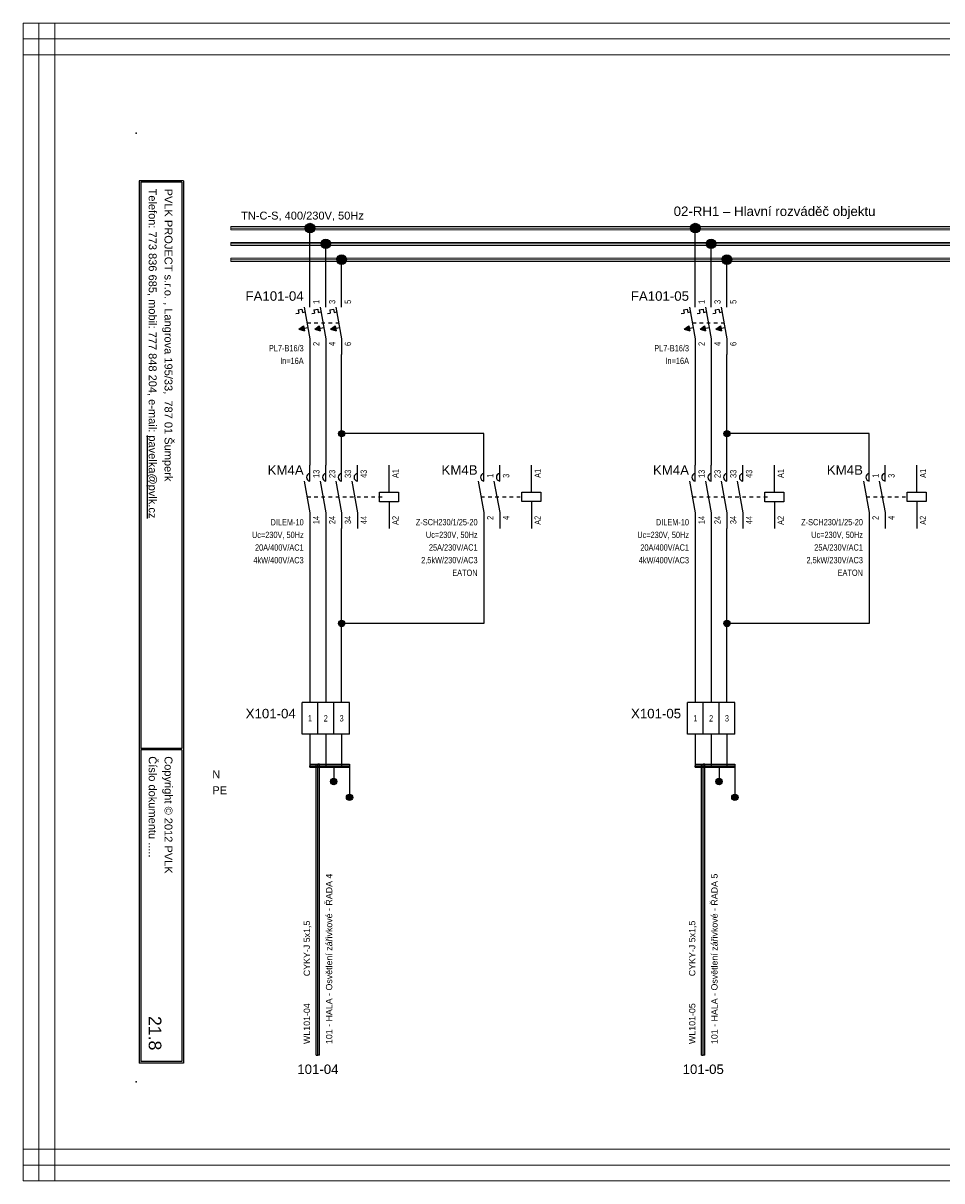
# Model space of a CAD drawing. Extents: x -721 to 7843, y 2912 to 4139.
# Tile 15 of 32: x 3114 to 3405, y 3359 to 3725. Entities that reach past the tile are written whole.
import ezdxf
from ezdxf.enums import TextEntityAlignment as Align

# ---------------------------------------------------------------- set-up
doc = ezdxf.new("R2010")
doc.units = 0
doc.header["$MEASUREMENT"] = 0
doc.linetypes.add('DASHED', pattern=[0.564444, 0.282222, -0.282222])
doc.linetypes.add('ČERCHOVANÁ2', pattern=[11, 8, -1, 1, -1])
for name, color, linetype in [('1-KRESBA', 7, 'Continuous'), ('__Bílá', 7, 'Continuous'), ('__Oranžová', 30, 'Continuous'), ('__Rudá 010', 10, 'Continuous'), ('__Svmodrá', 4, 'Continuous'), ('__Vínová 220', 220, 'Continuous'), ('__Zelená', 3, 'Continuous'), ('__Černá 250', 7, 'Continuous')]:
    doc.layers.add(name, color=color, linetype=linetype)
doc.styles.add('Arial', font='arial.ttf')
doc.styles.add('GENERATED_STYLE_1', font='arial.ttf')

# ---------------------------------------------------------------- blocks, each defined once
blk = doc.blocks.new('BLK_Razítko_malé_pro_rozváděče')
at = {"layer": '__Bílá'}
for p, q in [((15, -1), (15, -20)), ((15, -1), (294, -1)), ((15.5, -1.5), (15.5, -19.5)), ((15.5, -1.5), (184.5, -1.5)), ((184.5, -1.5), (184.5, -19.5)), ((185, -1.5), (185, -19.5)), ((185, -1.5), (293.5, -1.5)), ((293.5, -19.5), (293.5, -1.5)), ((294, -20), (294, -1)), ((15, -20), (294, -20)), ((15.5, -19.5), (184.5, -19.5)), ((185, -19.5), (293.5, -19.5)), ((15, -405), (15, -419)), ((15, -405), (294, -405)), ((15.5, -405.5), (15.5, -418.5)), ((15.5, -405.5), (194.5, -405.5)), ((194.5, -405.5), (194.5, -418.5)), ((195, -405.5), (195, -418.5)), ((195, -405.5), (293.5, -405.5)), ((293.5, -405.5), (293.5, -418.5)), ((294, -405), (294, -419)), ((15, -419), (294, -419)), ((15.5, -418.5), (194.5, -418.5)), ((195, -418.5), (293.5, -418.5))]:
    blk.add_line(p, q, dxfattribs=at)
for p in [(0, 0), (300, 0), (0, -420), (300, -420)]:
    blk.add_point(p, dxfattribs=at)
at = {"layer": '__Bílá', "style": 'Arial'}
for s, height, p in [('-', 3, (38, -7)), ('Dokument', 2.5, (187, -7)), ('-', 3, (210.5, -7)), ('SO/PS', 2.5, (17.5, -12)), ('-', 3, (38, -12)), ('Vypracoval', 2.5, (187, -12)), ('-', 3, (210.5, -12)), ('Investor', 2.5, (17.5, -17)), ('Datum', 2.5, (187, -17)), ('-', 3, (38, -17)), ('-', 3, (210.5, -17)), ('PVLK PROJECT s.r.o. , Langrova 195/33,  787 01 Šumperk', 2.5, (17.5, -411)), ('Copyright © 2012 PVLK', 2.5, (197, -411)), ('Telefon: 773 836 685, mobil: 777 848 204, e-mail: %%Upavelka@pvlk.cz', 2.5, (17.5, -416)), ('Číslo dokumentu .....', 2.5, (197, -416))]:
    blk.add_text(s, height=height, dxfattribs=at).set_placement(p)
at = {"layer": '__Vínová 220', "char_height": 2.5, "attachment_point": 7, "style": 'Arial'}
for s, insert in [('715 0908', (17.5, -7)), ('Rozšíření výrobního areálu firmy PLASTKON PRODUCT, S.R.O.', (42.5, -7.75)), ('02-RH1 – Hlavní rozváděč objektu', (215, -7.75)), ('SO 02 - Novostavba skladovací haly s administrativní budovou', (42.5, -12.75)), ('Miroslav Pavelka', (215, -12.75)), ('Plastkon product, s.r.o., Hlavní 147, Mikulovice 790 84', (42.5, -17.75)), ('06/2016', (215, -17.75))]:
    blk.add_mtext(s, dxfattribs=dict(at, insert=insert))
at = {"layer": '__Vínová 220', "style": 'Arial'}
blk.add_attdef('ČÍSLO', text='', height=4, dxfattribs=at).set_placement((290, -416), align=Align.RIGHT)
blk = doc.blocks.new('V0109A03')
for p, q in [((5, 10), (0, 10)), ((0, 0), (0, 10)), ((10, 10), (5, 10)), ((5, 0), (5, 10)), ((15, 10), (10, 10)), ((10, 0), (10, 10)), ((15, 0), (15, 10)), ((5, 0), (0, 0)), ((10, 0), (5, 0)), ((15, 0), (10, 0))]:
    blk.add_line(p, q)
at = {"style": 'Arial'}
blk.add_attdef('POPIS', text='', height=3, dxfattribs=at).set_placement((-2, 5), align=Align.RIGHT)
at = {"style": 'Arial', "width": 0.8}
for tag, p in [('S1', (2.5, 5)), ('S2', (7.5, 5)), ('S3', (12.5, 5))]:
    blk.add_attdef(tag, text='', height=2, dxfattribs=at).set_placement(p, align=Align.MIDDLE)
blk = doc.blocks.new('V0085A01')
h = blk.add_hatch(color=256)
edge = h.paths.add_edge_path()
edge.add_arc((0, 0), 1, 0, 360)
blk.add_circle((0, 0), 1)
blk = doc.blocks.new('FEVA0810')
for p, q in [((0, 5), (0, 10)), ((5, 5), (5, 10)), ((10, 5), (10, 10)), ((15, 5), (15, 10)), ((25, 1.5), (25, 10)), ((-1.82, 5), (0, -5)), ((3.18, 5), (5, -5)), ((8.18, 5), (10, -5)), ((13.18, 5), (15, -5)), ((22, 1.5), (28, 1.5)), ((22, -1.5), (22, 1.5)), ((28, 1.5), (28, -1.5)), ((28, -1.5), (22, -1.5)), ((25, -1.5), (25, -10)), ((0, -5), (0, -10)), ((5, -5), (5, -10)), ((10, -5), (10, -10)), ((15, -5), (15, -10))]:
    blk.add_line(p, q)
at = {"linetype": 'DASHED', "ltscale": 4}
blk.add_line((-0.91, 0), (23.5, 0), dxfattribs=at)
for centre in [(0.15, 6.2), (5.15, 6.2), (10.15, 6.2), (15.15, 6.2)]:
    blk.add_arc(centre, 1.21, 97.3062, 262.6938)
at = {"style": 'Arial'}
blk.add_attdef('POPIS', text='', height=3, dxfattribs=at).set_placement((-2, 7), align=Align.RIGHT)
at = {"style": 'Arial', "width": 0.8}
for tag, p in [('NO1', (3, 6)), ('NO2', (8, 6)), ('NO3', (13, 6)), ('NO4', (18, 6)), ('A1', (28, 6))]:
    blk.add_attdef(tag, p, '', height=2, rotation=90, dxfattribs=at)
for tag, p in [('TYP', (-2, -9)), ('CÍVKA', (-2, -13)), ('AC1(PROUD)', (-2, -17)), ('AC3(VÝKON)', (-2, -21)), ('DOPLŇ1', (-2, -25)), ('DOPLŇ2', (-2, -29))]:
    blk.add_attdef(tag, text='', height=2, dxfattribs=at).set_placement(p, align=Align.RIGHT)
for tag, p in [('CO1', (3, -6)), ('CO2', (8, -6)), ('CO3', (13, -6)), ('CO4', (18, -6)), ('A2', (28, -6))]:
    blk.add_attdef(tag, text='', height=2, rotation=90, dxfattribs=at).set_placement(p, align=Align.RIGHT)
blk = doc.blocks.new('moe01029')
for p, q in [((0, 5), (0, 10)), ((5, 5), (5, 10)), ((15, 1.5), (15, 10)), ((-1.82, 5), (0, -5)), ((3.18, 5), (5, -5)), ((12, -1.5), (12, 1.5)), ((12, 1.5), (18, 1.5)), ((18, 1.5), (18, -1.5)), ((18, -1.5), (12, -1.5)), ((15, -1.5), (15, -10)), ((0, -5), (0, -10)), ((5, -5), (5, -10))]:
    blk.add_line(p, q)
at = {"linetype": 'DASHED', "ltscale": 4}
blk.add_line((-0.91, 0), (12, 0), dxfattribs=at)
for centre in [(0.15, 6.2), (5.15, 6.2)]:
    blk.add_arc(centre, 1.21, 97.3062, 262.6938)
at = {"style": 'Arial'}
blk.add_attdef('POPIS', text='', height=3, dxfattribs=at).set_placement((-2, 7), align=Align.RIGHT)
at = {"style": 'Arial', "width": 0.8}
for tag, p in [('NO1', (3, 6)), ('NO2', (8, 6)), ('A1', (18, 6))]:
    blk.add_attdef(tag, p, '', height=2, rotation=90, dxfattribs=at)
for tag, p in [('TYP', (-2, -9)), ('CÍVKA', (-2, -13)), ('AC1(PROUD)', (-2, -17)), ('AC3(VÝKON)', (-2, -21)), ('DOPLŇ1', (-2, -25)), ('DOPLŇ2', (-2, -29))]:
    blk.add_attdef(tag, text='', height=2, dxfattribs=at).set_placement(p, align=Align.RIGHT)
for tag, p in [('CO1', (3, -6)), ('CO2', (8, -6)), ('A2', (18, -6))]:
    blk.add_attdef(tag, text='', height=2, rotation=90, dxfattribs=at).set_placement(p, align=Align.RIGHT)
blk = doc.blocks.new('L0001A01')
h = blk.add_hatch(color=256)
edge = h.paths.add_edge_path()
edge.add_arc((0, 0), 1, 0, 360)
blk.add_circle((0, 0), 1)
blk = doc.blocks.new('L0001A02')
at = {"linetype": 'Continuous'}
h = blk.add_hatch(color=256, dxfattribs=at)
edge = h.paths.add_edge_path()
edge.add_arc((0, 0), 1.5, 0, 360)
blk.add_circle((0, 0), 1.5)
blk = doc.blocks.new('FEVA1606')
at = {"linetype": 'Continuous'}
for points in [[(-3.5, -2), (-2.06, -0.92), (-1.77, -2.5)], [(1.5, -2), (2.94, -0.92), (3.23, -2.5)], [(6.5, -2), (7.94, -0.92), (8.23, -2.5)]]:
    blk.add_hatch(color=256, dxfattribs=at).paths.add_polyline_path(points)
for p, q in [((0, 5), (0, 10)), ((5, 5), (5, 10)), ((10, 5), (10, 10)), ((-3.75, 4.14), (-2.56, 4.35)), ((-3.75, 4.14), (-3.57, 3.12)), ((-2.56, 4.35), (-2.38, 3.34)), ((-1.82, 5), (0, -5)), ((1.25, 4.14), (2.44, 4.35)), ((1.25, 4.14), (1.43, 3.12)), ((2.44, 4.35), (2.62, 3.34)), ((3.18, 5), (5, -5)), ((6.25, 4.14), (7.44, 4.35)), ((6.25, 4.14), (6.43, 3.12)), ((7.44, 4.35), (7.62, 3.34)), ((8.18, 5), (10, -5)), ((-4.45, 2.96), (-3.57, 3.12)), ((-2.38, 3.34), (-1.54, 3.49)), ((0.55, 2.96), (1.43, 3.12)), ((2.62, 3.34), (3.46, 3.49)), ((5.55, 2.96), (6.43, 3.12)), ((7.62, 3.34), (8.46, 3.49)), ((-3.5, -2), (-2.06, -0.92)), ((-3.5, -2), (-0.64, -1.48)), ((-3.5, -2), (-1.77, -2.5)), ((-2.06, -0.92), (-1.77, -2.5)), ((1.5, -2), (2.94, -0.92)), ((1.5, -2), (4.36, -1.48)), ((1.5, -2), (3.23, -2.5)), ((2.94, -0.92), (3.23, -2.5)), ((6.5, -2), (7.94, -0.92)), ((6.5, -2), (9.36, -1.48)), ((6.5, -2), (8.23, -2.5)), ((7.94, -0.92), (8.23, -2.5)), ((0, -5), (0, -10)), ((5, -5), (5, -10)), ((10, -5), (10, -10))]:
    blk.add_line(p, q)
at = {"linetype": 'DASHED', "ltscale": 4}
blk.add_line((-0.91, 0), (9.09, 0), dxfattribs=at)
at = {"style": 'Arial'}
blk.add_attdef('POPIS', text='', height=3, dxfattribs=at).set_placement((-2, 7), align=Align.RIGHT)
at = {"style": 'Arial', "width": 0.8}
for tag, p in [('NO1', (3, 6)), ('NO2', (8, 6)), ('NO3', (13, 6))]:
    blk.add_attdef(tag, p, '', height=2, rotation=90, dxfattribs=at)
for tag, p in [('TYP', (-2, -9)), ('PROUD', (-2, -13)), ('DOPLŇ1', (-2, -17)), ('DOPLŇ2', (-2, -21))]:
    blk.add_attdef(tag, text='', height=2, dxfattribs=at).set_placement(p, align=Align.RIGHT)
for tag, p in [('CO1', (3, -6)), ('CO2', (8, -6)), ('CO3', (13, -6))]:
    blk.add_attdef(tag, text='', height=2, rotation=90, dxfattribs=at).set_placement(p, align=Align.RIGHT)

msp = doc.modelspace()

# ---------------------------------------------------------------- linework, layer by layer
at = {"layer": '1-KRESBA'}
for p, q in [((3205, 3640.03), (3205, 3660.03)), ((3326.86, 3640.03), (3326.86, 3660.03)), ((3210, 3640.03), (3210, 3655)), ((3331.86, 3640.03), (3331.86, 3655)), ((3215, 3640.03), (3215, 3650)), ((3336.86, 3640.03), (3336.86, 3650)), ((3205, 3620.03), (3205, 3585)), ((3210, 3620.03), (3210, 3585)), ((3215, 3585), (3215, 3620.03)), ((3326.86, 3620.03), (3326.86, 3585)), ((3331.86, 3620.03), (3331.86, 3585)), ((3336.86, 3585), (3336.86, 3620.03)), ((3260, 3595.03), (3215, 3595.03)), ((3260, 3585.03), (3260, 3595.03)), ((3381.86, 3595.03), (3336.86, 3595.03)), ((3381.86, 3585.03), (3381.86, 3595.03)), ((3205, 3565), (3205, 3510)), ((3210, 3565), (3210, 3510)), ((3215, 3510), (3215, 3565)), ((3260, 3565.03), (3260, 3535)), ((3326.86, 3565), (3326.86, 3510)), ((3331.86, 3565), (3331.86, 3510)), ((3336.86, 3510), (3336.86, 3565)), ((3381.86, 3565.03), (3381.86, 3535)), ((3260, 3535), (3215, 3535)), ((3381.86, 3535), (3336.86, 3535)), ((3205, 3500), (3205, 3490)), ((3210, 3500), (3210, 3490)), ((3215, 3500), (3215, 3490)), ((3326.86, 3500), (3326.86, 3490)), ((3331.86, 3500), (3331.86, 3490)), ((3336.86, 3500), (3336.86, 3490)), ((3205, 3490.5), (3205, 3490)), ((3205, 3490.5), (3217.5, 3490.5)), ((3205, 3489.5), (3205, 3490)), ((3205, 3490), (3217.5, 3490)), ((3205, 3489.5), (3217.5, 3489.5)), ((3207, 3398.53), (3207, 3490.5)), ((3207, 3490.5), (3207.5, 3490.5)), ((3207.5, 3398.53), (3207.5, 3490.5)), ((3208, 3490.5), (3207.5, 3490.5)), ((3208, 3398.53), (3208, 3490.5)), ((3212.5, 3490), (3212.5, 3485)), ((3217.5, 3490.5), (3217.5, 3490)), ((3217.5, 3489.5), (3217.5, 3490)), ((3217.5, 3490), (3217.5, 3480)), ((3326.86, 3490.5), (3326.86, 3490)), ((3326.86, 3490.5), (3339.36, 3490.5)), ((3326.86, 3489.5), (3326.86, 3490)), ((3326.86, 3490), (3339.36, 3490)), ((3326.86, 3489.5), (3339.36, 3489.5)), ((3328.86, 3398.53), (3328.86, 3490.5)), ((3328.86, 3490.5), (3329.36, 3490.5)), ((3329.36, 3398.53), (3329.36, 3490.5)), ((3329.86, 3490.5), (3329.36, 3490.5)), ((3329.86, 3398.53), (3329.86, 3490.5)), ((3334.36, 3490), (3334.36, 3485)), ((3339.36, 3490.5), (3339.36, 3490)), ((3339.36, 3489.5), (3339.36, 3490)), ((3339.36, 3490), (3339.36, 3480)), ((3207, 3398.53), (3207.5, 3398.53)), ((3208, 3398.53), (3207.5, 3398.53)), ((3328.86, 3398.53), (3329.36, 3398.53)), ((3329.86, 3398.53), (3329.36, 3398.53))]:
    msp.add_line(p, q, dxfattribs=at)
at = {"layer": '__Oranžová', "lineweight": 0}
for p, q in [((3180, 3660.5), (3180, 3660)), ((3180, 3660.5), (3520, 3660.5)), ((3180, 3659.5), (3180, 3660)), ((3180, 3660), (3520, 3660)), ((3180, 3659.5), (3520, 3659.5)), ((3180, 3655.5), (3180, 3655)), ((3180, 3655.5), (3520, 3655.5)), ((3180, 3654.5), (3180, 3655)), ((3180, 3655), (3520, 3655)), ((3180, 3654.5), (3520, 3654.5)), ((3180, 3650.5), (3180, 3650)), ((3180, 3650.5), (3520, 3650.5)), ((3180, 3649.5), (3180, 3650)), ((3180, 3650), (3520, 3650)), ((3180, 3649.5), (3520, 3649.5))]:
    msp.add_line(p, q, dxfattribs=at)
at = {"layer": '__Vínová 220', "lineweight": 0}
for p, q in [((3114.29, 3724.82), (3114.29, 3719.82)), ((3114.29, 3724.82), (3610.69, 3724.82)), ((3114.29, 3358.74), (3114.29, 3724.82)), ((3114.29, 3724.82), (3119.29, 3724.82)), ((3119.29, 3358.74), (3119.29, 3724.82)), ((3124.29, 3724.82), (3119.29, 3724.82)), ((3124.29, 3358.74), (3124.29, 3724.82)), ((3114.29, 3714.82), (3114.29, 3719.82)), ((3114.29, 3719.82), (3610.69, 3719.82)), ((3114.29, 3714.82), (3610.69, 3714.82)), ((3114.29, 3368.74), (3114.29, 3363.74)), ((3114.29, 3368.74), (3610.69, 3368.74)), ((3114.29, 3358.74), (3114.29, 3363.74)), ((3114.29, 3363.74), (3610.69, 3363.74)), ((3114.29, 3358.74), (3610.69, 3358.74)), ((3114.29, 3358.74), (3119.29, 3358.74)), ((3124.29, 3358.74), (3119.29, 3358.74))]:
    msp.add_line(p, q, dxfattribs=at)

# ---------------------------------------------------------------- block references
at = {"color": 250, "linetype": 'Continuous'}
for p in [(3212.5, 3485), (3334.36, 3485), (3217.5, 3480), (3339.36, 3480)]:
    msp.add_blockref('V0085A01', p, dxfattribs=at)
at = {"layer": '1-KRESBA', "rotation": 270}
msp.add_blockref('BLK_Razítko_malé_pro_rozváděče', (3570, 3690), dxfattribs=at).add_auto_attribs({'ČÍSLO': '21.8'})
at = {"layer": '1-KRESBA'}
for p in [(3205, 3660.03), (3326.86, 3660.03), (3210, 3655.03), (3331.86, 3655.03), (3215, 3650.03), (3336.86, 3650.03)]:
    msp.add_blockref('L0001A02', p, dxfattribs=at)
at = {"layer": '1-KRESBA', "color": 250, "linetype": 'Continuous'}
for p in [(3215, 3595.03), (3336.86, 3595.03), (3215, 3535), (3336.86, 3535)]:
    msp.add_blockref('L0001A01', p, dxfattribs=at)
at = {"layer": '__Černá 250'}
for name, p, values in [('FEVA1606', (3205, 3630.03), {'POPIS': 'FA101-04', 'TYP': 'PL7-B16/3', 'PROUD': 'In=16A', 'CO1': '2', 'NO1': '1', 'CO2': '4', 'NO2': '3', 'CO3': '6', 'NO3': '5'}), ('FEVA1606', (3326.86, 3630.03), {'POPIS': 'FA101-05', 'TYP': 'PL7-B16/3', 'PROUD': 'In=16A', 'CO1': '2', 'NO1': '1', 'CO2': '4', 'NO2': '3', 'CO3': '6', 'NO3': '5'}), ('FEVA0810', (3205, 3575), {'POPIS': 'KM4A', 'TYP': 'DILEM-10', 'CÍVKA': 'Uc=230V, 50Hz', 'AC1(PROUD)': '20A/400V/AC1', 'AC3(VÝKON)': '4kW/400V/AC3', 'CO1': '14', 'NO1': '13', 'CO2': '24', 'NO2': '23', 'CO3': '34', 'NO3': '33', 'CO4': '44', 'NO4': '43', 'A1': 'A1', 'A2': 'A2'}), ('moe01029', (3260, 3575.03), {'POPIS': 'KM4B', 'TYP': 'Z-SCH230/1/25-20', 'CÍVKA': 'Uc=230V, 50Hz', 'AC1(PROUD)': '25A/230V/AC1', 'AC3(VÝKON)': '2,5kW/230V/AC3', 'DOPLŇ1': 'EATON', 'CO1': '2', 'NO1': '1', 'CO2': '4', 'NO2': '3', 'A1': 'A1', 'A2': 'A2'}), ('FEVA0810', (3326.86, 3575), {'POPIS': 'KM4A', 'TYP': 'DILEM-10', 'CÍVKA': 'Uc=230V, 50Hz', 'AC1(PROUD)': '20A/400V/AC1', 'AC3(VÝKON)': '4kW/400V/AC3', 'CO1': '14', 'NO1': '13', 'CO2': '24', 'NO2': '23', 'CO3': '34', 'NO3': '33', 'CO4': '44', 'NO4': '43', 'A1': 'A1', 'A2': 'A2'}), ('moe01029', (3381.86, 3575.03), {'POPIS': 'KM4B', 'TYP': 'Z-SCH230/1/25-20', 'CÍVKA': 'Uc=230V, 50Hz', 'AC1(PROUD)': '25A/230V/AC1', 'AC3(VÝKON)': '2,5kW/230V/AC3', 'DOPLŇ1': 'EATON', 'CO1': '2', 'NO1': '1', 'CO2': '4', 'NO2': '3', 'A1': 'A1', 'A2': 'A2'}), ('V0109A03', (3202.5, 3500), {'POPIS': 'X101-04', 'S1': '1', 'S2': '2', 'S3': '3'}), ('V0109A03', (3324.36, 3500), {'POPIS': 'X101-05', 'S1': '1', 'S2': '2', 'S3': '3'})]:
    msp.add_blockref(name, p, dxfattribs=at).add_auto_attribs(values)

# ---------------------------------------------------------------- texts
at = {"layer": '__Bílá', "insert": (3320.01, 3662.93), "char_height": 3, "attachment_point": 7, "style": 'Arial'}
msp.add_mtext('02-RH1 – Hlavní rozváděč objektu', dxfattribs=at)
at = {"layer": '__Oranžová', "lineweight": 0, "style": 'Arial'}
msp.add_text('TN-C-S, 400/230V, 50Hz', height=2.5, dxfattribs=at).set_placement((3183.21, 3662.71))
at = {"layer": '__Rudá 010', "style": 'Arial'}
for s, p in [('CYKY-J 5x1,5', (3205, 3423.45)), ('CYKY-J 5x1,5', (3326.86, 3423.45)), ('WL101-04', (3205, 3402)), ('WL101-05', (3326.86, 3402))]:
    msp.add_text(s, height=2, rotation=90, dxfattribs=at).set_placement(p)
at = {"layer": '__Rudá 010', "style": 'GENERATED_STYLE_1'}
for s, p in [('101-04', (3207.5, 3392.53)), ('101-05', (3329.36, 3392.53))]:
    msp.add_text(s, height=3, dxfattribs=at).set_placement(p, align=Align.CENTER)
at = {"layer": '__Rudá 010', "char_height": 2, "width": 62.8406, "attachment_point": 1, "rotation": 90, "style": 'Arial'}
for s, insert in [('101 - HALA - Osvětlení zářivkové - ŘADA 4', (3210.03, 3402)), ('101 - HALA - Osvětlení zářivkové - ŘADA 5', (3331.89, 3402))]:
    msp.add_mtext(s, dxfattribs=dict(at, insert=insert))
at = {"layer": '__Svmodrá', "linetype": 'ČERCHOVANÁ2', "style": 'Arial'}
msp.add_text('N', height=2.5, dxfattribs=at).set_placement((3174.11, 3486))
at = {"layer": '__Zelená', "linetype": 'Continuous', "style": 'Arial'}
msp.add_text('PE', height=2.5, dxfattribs=at).set_placement((3174.11, 3481))

doc.saveas('drawing.dxf')
